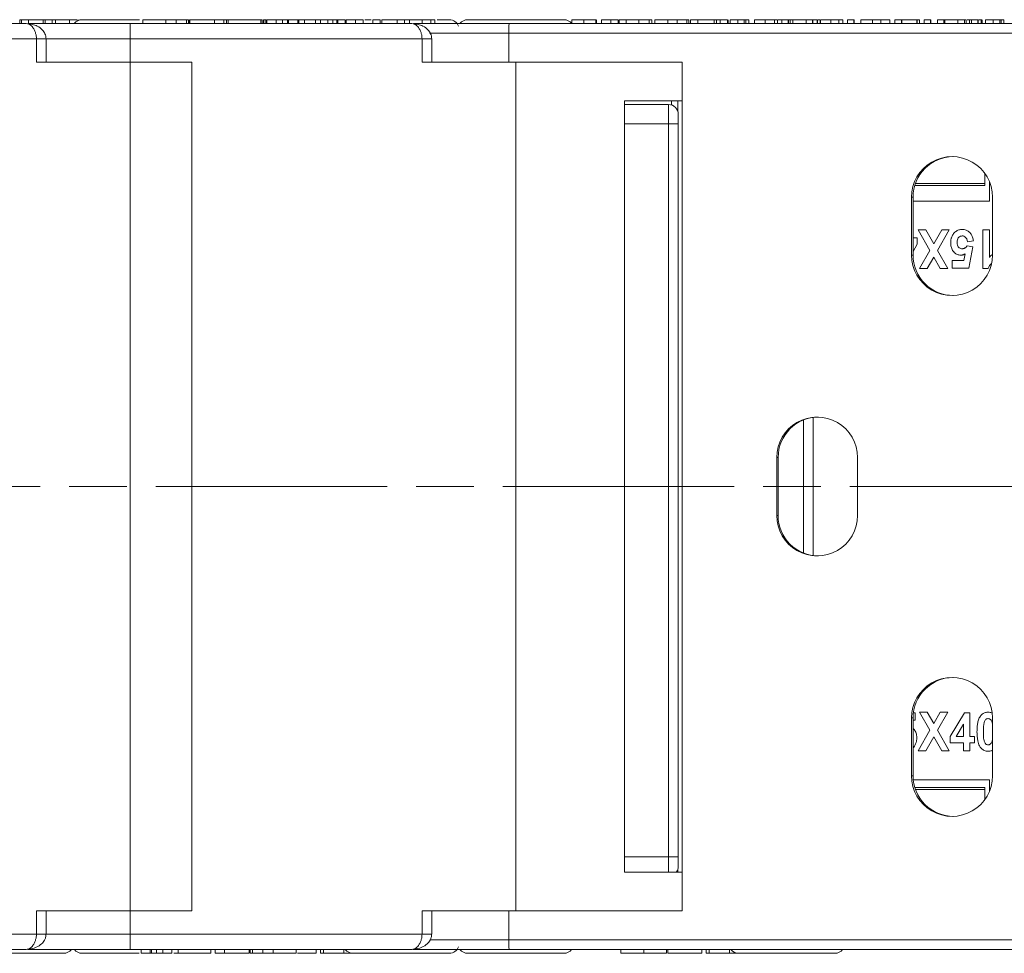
# Model space of a CAD drawing. Header units: millimetres. Extents: x 3578 to 4080, y -235 to 116.
# Tile 4 of 34: x 3793 to 3844, y -150 to -102. Entities that reach past the tile are written whole.
import ezdxf

# ---------------------------------------------------------------- set-up
doc = ezdxf.new("R2010")
doc.units = ezdxf.units.MM
doc.linetypes.add('ACAD_ISO08W100', pattern=[36, 24, -3, 6, -3])
doc.linetypes.add('CENTER', pattern=[0.6, 0.375, -0.075, 0.075, -0.075])
doc.layers.add('中心线', color=1, linetype='CENTER', lineweight=25)

msp = doc.modelspace()

# ---------------------------------------------------------------- linework, layer by layer
at = {"color": 7, "linetype": 'Continuous', "lineweight": 15}
for p, q in [((3792.657, -102.246), (3792.657, -102.046)), ((3792.741, -102.046), (3792.657, -102.046)), ((3792.741, -102.246), (3792.741, -102.046)), ((3793.116, -102.046), (3792.741, -102.046)), ((3793.116, -102.046), (3793.116, -102.246)), ((3793.876, -102.046), (3793.116, -102.046)), ((3793.876, -102.246), (3793.876, -102.046)), ((3793.966, -102.046), (3793.876, -102.046)), ((3793.966, -102.246), (3793.966, -102.046)), ((3794.341, -102.046), (3793.966, -102.046)), ((3794.341, -102.046), (3794.341, -102.246)), ((3794.502, -102.046), (3794.341, -102.046)), ((3794.502, -102.246), (3794.502, -102.046)), ((3795.234, -102.246), (3795.234, -102.046)), ((3795.634, -102.112), (3795.634, -102.046)), ((3795.708, -102.082), (3795.708, -102.046)), ((3799.042, -102.246), (3799.042, -102.046)), ((3800.232, -102.246), (3800.232, -102.046)), ((3800.759, -102.246), (3800.759, -102.046)), ((3801.303, -102.246), (3801.303, -102.046)), ((3801.414, -102.246), (3801.414, -102.046)), ((3801.46, -102.246), (3801.46, -102.046)), ((3801.476, -102.046), (3801.46, -102.046)), ((3801.476, -102.246), (3801.476, -102.046)), ((3802.758, -102.046), (3801.476, -102.046)), ((3803.239, -102.046), (3802.758, -102.046)), ((3802.758, -102.246), (3802.758, -102.046)), ((3803.239, -102.246), (3803.239, -102.046)), ((3803.382, -102.046), (3803.239, -102.046)), ((3803.382, -102.046), (3803.461, -102.046)), ((3803.382, -102.246), (3803.382, -102.046)), ((3803.461, -102.246), (3803.461, -102.046)), ((3805.16, -102.046), (3803.461, -102.046)), ((3805.16, -102.246), (3805.16, -102.046)), ((3805.16, -102.046), (3805.227, -102.046)), ((3805.227, -102.246), (3805.227, -102.046)), ((3805.297, -102.246), (3805.297, -102.046)), ((3805.38, -102.246), (3805.38, -102.046)), ((3805.457, -102.246), (3805.457, -102.046)), ((3805.478, -102.046), (3805.457, -102.046)), ((3805.478, -102.246), (3805.478, -102.046)), ((3805.959, -102.046), (3805.478, -102.046)), ((3805.959, -102.246), (3805.959, -102.046)), ((3806.431, -102.046), (3806.053, -102.046)), ((3806.278, -102.246), (3806.278, -102.046)), ((3806.535, -102.246), (3806.535, -102.046)), ((3806.6, -102.246), (3806.6, -102.046)), ((3806.6, -102.046), (3807.081, -102.046)), ((3807.122, -102.046), (3807.081, -102.046)), ((3807.081, -102.246), (3807.081, -102.046)), ((3807.122, -102.046), (3807.431, -102.046)), ((3807.122, -102.046), (3807.122, -102.246)), ((3807.431, -102.246), (3807.431, -102.046)), ((3808.249, -102.046), (3807.821, -102.046)), ((3807.994, -102.246), (3807.994, -102.046)), ((3808.249, -102.246), (3808.249, -102.046)), ((3808.634, -102.046), (3808.249, -102.046)), ((3808.634, -102.246), (3808.634, -102.046)), ((3808.906, -102.046), (3808.839, -102.046)), ((3808.889, -102.246), (3808.889, -102.046)), ((3809.095, -102.246), (3809.095, -102.046)), ((3809.147, -102.246), (3809.147, -102.046)), ((3809.531, -102.046), (3809.147, -102.046)), ((3809.531, -102.246), (3809.531, -102.046)), ((3809.588, -102.246), (3809.588, -102.046)), ((3809.982, -102.046), (3809.936, -102.046)), ((3810.075, -102.246), (3810.075, -102.046)), ((3810.075, -102.046), (3810.46, -102.046)), ((3810.46, -102.246), (3810.46, -102.046)), ((3811.356, -102.046), (3810.971, -102.046)), ((3810.971, -102.246), (3810.971, -102.046)), ((3811.356, -102.046), (3811.356, -102.246)), ((3811.432, -102.246), (3811.432, -102.046)), ((3812.226, -102.046), (3811.432, -102.046)), ((3812.226, -102.246), (3812.226, -102.046)), ((3812.611, -102.046), (3812.226, -102.046)), ((3812.611, -102.046), (3812.611, -102.246)), ((3812.867, -102.046), (3812.611, -102.046)), ((3812.867, -102.246), (3812.867, -102.046)), ((3813.52, -102.246), (3813.52, -102.046)), ((3813.976, -102.246), (3813.976, -102.046)), ((3814.174, -102.246), (3814.174, -102.046)), ((3821.287, -102.246), (3821.287, -102.046)), ((3821.905, -102.246), (3821.905, -102.046)), ((3822.525, -102.246), (3822.525, -102.046)), ((3822.548, -102.046), (3822.525, -102.046)), ((3822.569, -102.246), (3822.569, -102.046)), ((3822.824, -102.246), (3822.824, -102.046)), ((3823.311, -102.246), (3823.311, -102.046)), ((3823.311, -102.046), (3823.696, -102.046)), ((3823.696, -102.246), (3823.696, -102.046)), ((3823.738, -102.246), (3823.738, -102.046)), ((3824.105, -102.246), (3824.105, -102.046)), ((3824.573, -102.046), (3824.51, -102.046)), ((3824.76, -102.046), (3824.76, -102.246)), ((3825.297, -102.246), (3825.297, -102.046)), ((3825.439, -102.246), (3825.439, -102.046)), ((3825.591, -102.046), (3825.591, -102.246)), ((3825.591, -102.046), (3826.268, -102.046)), ((3826.268, -102.246), (3826.268, -102.046)), ((3827.197, -102.046), (3826.615, -102.046)), ((3826.753, -102.246), (3826.753, -102.046)), ((3827.357, -102.046), (3827.197, -102.046)), ((3827.258, -102.246), (3827.258, -102.046)), ((3827.357, -102.246), (3827.357, -102.046)), ((3827.821, -102.046), (3827.436, -102.046)), ((3827.436, -102.246), (3827.436, -102.046)), ((3827.821, -102.046), (3827.821, -102.246)), ((3828.667, -102.046), (3827.821, -102.046)), ((3828.667, -102.246), (3828.667, -102.046)), ((3828.795, -102.046), (3828.667, -102.046)), ((3828.795, -102.246), (3828.795, -102.046)), ((3828.973, -102.046), (3828.795, -102.046)), ((3828.973, -102.246), (3828.973, -102.046)), ((3829.358, -102.046), (3828.973, -102.046)), ((3829.358, -102.046), (3829.358, -102.246)), ((3829.404, -102.246), (3829.404, -102.046)), ((3829.502, -102.046), (3829.502, -102.246)), ((3829.897, -102.046), (3829.897, -102.246)), ((3830.23, -102.046), (3829.897, -102.046)), ((3830.23, -102.046), (3830.23, -102.246)), ((3830.304, -102.046), (3830.23, -102.046)), ((3830.304, -102.046), (3830.304, -102.246)), ((3830.304, -102.046), (3830.46, -102.046)), ((3830.46, -102.246), (3830.46, -102.046)), ((3830.764, -102.046), (3830.764, -102.246)), ((3831.32, -102.046), (3831.32, -102.246)), ((3831.804, -102.246), (3831.804, -102.046)), ((3831.946, -102.246), (3831.946, -102.046)), ((3831.946, -102.046), (3831.946, -102.246)), ((3832.178, -102.046), (3831.985, -102.046)), ((3832.178, -102.046), (3832.178, -102.246)), ((3832.511, -102.046), (3832.178, -102.046)), ((3832.511, -102.046), (3832.511, -102.246)), ((3832.525, -102.046), (3832.511, -102.046)), ((3832.525, -102.246), (3832.525, -102.046)), ((3832.611, -102.046), (3832.525, -102.046)), ((3832.611, -102.046), (3832.611, -102.246)), ((3832.757, -102.046), (3832.611, -102.046)), ((3832.757, -102.046), (3832.757, -102.246)), ((3833.433, -102.046), (3832.757, -102.046)), ((3833.433, -102.046), (3833.433, -102.246)), ((3833.766, -102.046), (3833.433, -102.046)), ((3833.766, -102.046), (3833.766, -102.246)), ((3833.781, -102.046), (3833.766, -102.046)), ((3833.781, -102.246), (3833.781, -102.046)), ((3834.012, -102.046), (3833.781, -102.046)), ((3834.012, -102.046), (3834.012, -102.246)), ((3834.024, -102.046), (3834.012, -102.046)), ((3834.024, -102.046), (3834.024, -102.246)), ((3834.174, -102.246), (3834.174, -102.046)), ((3834.185, -102.046), (3834.185, -102.246)), ((3834.726, -102.046), (3834.726, -102.246)), ((3835.136, -102.046), (3835.136, -102.246)), ((3835.34, -102.046), (3835.34, -102.246)), ((3835.342, -102.246), (3835.342, -102.046)), ((3835.586, -102.046), (3835.586, -102.246)), ((3835.919, -102.046), (3835.586, -102.046)), ((3835.919, -102.046), (3835.919, -102.246)), ((3835.933, -102.046), (3835.919, -102.046)), ((3835.933, -102.246), (3835.933, -102.046)), ((3836.277, -102.046), (3836.277, -102.246)), ((3836.277, -102.046), (3836.881, -102.046)), ((3836.881, -102.246), (3836.881, -102.046)), ((3837.314, -102.046), (3837.314, -102.246)), ((3837.785, -102.246), (3837.785, -102.046)), ((3837.785, -102.046), (3837.785, -102.246)), ((3838.045, -102.046), (3838.045, -102.246)), ((3838.379, -102.046), (3838.045, -102.046)), ((3838.379, -102.046), (3838.379, -102.246)), ((3838.41, -102.046), (3838.379, -102.046)), ((3838.41, -102.246), (3838.41, -102.046)), ((3839.178, -102.046), (3838.41, -102.046)), ((3839.178, -102.046), (3839.178, -102.246)), ((3839.191, -102.046), (3839.178, -102.046)), ((3839.191, -102.046), (3839.191, -102.246)), ((3839.311, -102.046), (3839.191, -102.046)), ((3839.311, -102.046), (3839.311, -102.246)), ((3839.324, -102.046), (3839.311, -102.046)), ((3839.324, -102.046), (3839.324, -102.246)), ((3839.557, -102.046), (3839.557, -102.246)), ((3839.89, -102.046), (3839.557, -102.046)), ((3839.89, -102.046), (3839.89, -102.246)), ((3839.905, -102.046), (3839.89, -102.046)), ((3839.905, -102.246), (3839.905, -102.046)), ((3840.249, -102.046), (3840.249, -102.246)), ((3840.582, -102.046), (3840.249, -102.046)), ((3840.582, -102.046), (3840.582, -102.246)), ((3840.631, -102.046), (3840.582, -102.046)), ((3840.631, -102.246), (3840.631, -102.046)), ((3841.298, -102.046), (3840.631, -102.046)), ((3841.298, -102.046), (3841.298, -102.246)), ((3841.658, -102.046), (3841.298, -102.046)), ((3841.658, -102.046), (3841.658, -102.246)), ((3841.732, -102.046), (3841.658, -102.046)), ((3841.732, -102.046), (3841.732, -102.246)), ((3841.905, -102.046), (3841.799, -102.046)), ((3841.905, -102.246), (3841.905, -102.046)), ((3842.017, -102.046), (3841.905, -102.046)), ((3842.017, -102.046), (3842.017, -102.246)), ((3842.35, -102.046), (3842.017, -102.046)), ((3842.35, -102.046), (3842.35, -102.246)), ((3842.364, -102.046), (3842.35, -102.046)), ((3842.364, -102.246), (3842.364, -102.046)), ((3842.525, -102.246), (3842.525, -102.046)), ((3842.548, -102.046), (3842.525, -102.046)), ((3842.569, -102.246), (3842.569, -102.046)), ((3842.75, -102.046), (3842.75, -102.246)), ((3843.145, -102.046), (3843.145, -102.246)), ((3843.478, -102.046), (3843.145, -102.046)), ((3843.478, -102.046), (3843.478, -102.246)), ((3843.551, -102.046), (3843.478, -102.046)), ((3843.551, -102.046), (3843.551, -102.246)), ((3843.551, -102.046), (3843.696, -102.046)), ((3843.696, -102.246), (3843.696, -102.046)), ((3792.988, -102.246), (3778.382, -102.246)), ((3793.067, -102.269), (3792.988, -102.246)), ((3798.382, -102.246), (3798.382, -103.046)), ((3812.988, -102.246), (3798.382, -102.246)), ((3813.067, -102.269), (3812.988, -102.246)), ((3847.52, -102.246), (3818.041, -102.246)), ((3778.382, -103.046), (3793.52, -103.046)), ((3793.52, -103.046), (3793.52, -104.246)), ((3794.02, -103.046), (3793.52, -103.046)), ((3794.02, -104.246), (3794.02, -103.046)), ((3798.382, -103.046), (3794.02, -103.046)), ((3798.382, -104.246), (3798.382, -103.046)), ((3798.382, -103.046), (3813.52, -103.046)), ((3813.52, -103.046), (3813.52, -104.246)), ((3814.02, -103.046), (3813.52, -103.046)), ((3818.022, -102.746), (3813.904, -102.746)), ((3814.02, -104.246), (3814.02, -103.046)), ((3818.022, -104.246), (3818.022, -102.746)), ((3818.022, -102.746), (3848.002, -102.746)), ((3793.52, -104.246), (3798.382, -104.246)), ((3798.382, -104.246), (3798.382, -148.246)), ((3798.382, -104.246), (3801.583, -104.246)), ((3801.583, -148.246), (3801.583, -104.246)), ((3813.52, -104.246), (3818.202, -104.246)), ((3827.016, -104.246), (3818.202, -104.246)), ((3818.382, -104.246), (3818.382, -148.246)), ((3827.016, -148.246), (3827.016, -104.246)), ((3827.016, -106.246), (3824.027, -106.246)), ((3824.027, -146.246), (3824.027, -106.246)), ((3826.306, -106.446), (3824.027, -106.446)), ((3826.306, -107.446), (3826.306, -106.446)), ((3826.453, -106.246), (3826.453, -106.468)), ((3826.792, -106.827), (3826.792, -106.246)), ((3824.027, -107.446), (3826.306, -107.446)), ((3826.806, -107.446), (3826.306, -107.446)), ((3826.306, -107.446), (3826.306, -145.446)), ((3826.806, -145.446), (3826.806, -107.446)), ((3842.706, -110.015), (3842.706, -110.546)), ((3839.069, -110.646), (3842.706, -110.646)), ((3839.102, -110.546), (3842.706, -110.546)), ((3842.706, -110.646), (3842.706, -110.546)), ((3842.956, -111.446), (3842.956, -110.47)), ((3838.908, -111.246), (3838.908, -114.246)), ((3838.908, -111.246), (3838.982, -111.246)), ((3838.982, -111.246), (3838.982, -114.246)), ((3843.105, -114.246), (3843.105, -111.246)), ((3842.956, -111.446), (3838.982, -111.446)), ((3838.982, -113.357), (3839.204, -113.357)), ((3839.204, -113.357), (3839.204, -113.689)), ((3839.86, -114.013), (3839.249, -112.946)), ((3839.249, -112.946), (3839.64, -112.946)), ((3839.64, -112.946), (3840.056, -113.672)), ((3840.056, -113.672), (3840.472, -112.946)), ((3840.864, -112.946), (3840.252, -114.013)), ((3840.472, -112.946), (3840.864, -112.946)), ((3842.608, -114.946), (3842.608, -112.946)), ((3842.608, -112.946), (3842.941, -112.946)), ((3842.941, -112.946), (3842.941, -114.37)), ((3839.204, -113.689), (3838.982, -114.06)), ((3841.795, -113.767), (3842.088, -113.814)), ((3842.114, -113.518), (3841.806, -113.562)), ((3842.088, -113.814), (3841.883, -114.921)), ((3838.982, -114.246), (3838.908, -114.246)), ((3839.326, -114.946), (3839.86, -114.013)), ((3840.056, -114.355), (3839.717, -114.946)), ((3840.395, -114.946), (3840.056, -114.355)), ((3840.252, -114.013), (3840.787, -114.946)), ((3841.617, -114.536), (3841.686, -114.183)), ((3841.011, -114.921), (3841.011, -114.536)), ((3841.011, -114.536), (3841.617, -114.536)), ((3839.717, -114.946), (3839.326, -114.946)), ((3840.787, -114.946), (3840.395, -114.946)), ((3841.883, -114.921), (3841.011, -114.921)), ((3842.608, -114.946), (3842.88, -114.946)), ((3833.306, -122.796), (3833.306, -129.696)), ((3833.806, -129.828), (3833.806, -122.665)), ((3831.913, -124.746), (3831.913, -127.746)), ((3831.913, -124.746), (3831.987, -124.746)), ((3831.987, -124.746), (3831.987, -127.746)), ((3836.11, -127.746), (3836.11, -124.746)), ((3831.987, -127.746), (3831.913, -127.746)), ((3838.908, -138.246), (3838.908, -141.246)), ((3838.908, -138.246), (3838.982, -138.246)), ((3838.982, -138.246), (3838.982, -141.246)), ((3839.101, -138.357), (3838.982, -138.357)), ((3839, -137.972), (3839.101, -137.972)), ((3839.101, -137.972), (3839.101, -138.357)), ((3839.86, -138.879), (3839.326, -137.946)), ((3839.326, -137.946), (3839.717, -137.946)), ((3839.717, -137.946), (3840.056, -138.538)), ((3840.056, -138.538), (3840.395, -137.946)), ((3840.787, -137.946), (3840.252, -138.879)), ((3840.395, -137.946), (3840.787, -137.946)), ((3840.909, -139.204), (3841.645, -137.972)), ((3841.645, -137.972), (3841.935, -137.972)), ((3841.935, -137.972), (3841.935, -139.203)), ((3843.105, -141.246), (3843.105, -138.246)), ((3839.249, -139.946), (3839.86, -138.879)), ((3840.252, -138.879), (3840.864, -139.946)), ((3841.601, -138.563), (3841.219, -139.203)), ((3841.601, -139.203), (3841.601, -138.563)), ((3840.056, -139.221), (3839.64, -139.946)), ((3840.472, -139.946), (3840.056, -139.221)), ((3840.909, -139.536), (3840.909, -139.204)), ((3841.219, -139.203), (3841.601, -139.203)), ((3841.935, -139.203), (3842.165, -139.203)), ((3842.165, -139.203), (3842.165, -139.536)), ((3841.601, -139.536), (3840.909, -139.536)), ((3841.601, -139.946), (3841.601, -139.536)), ((3842.165, -139.536), (3841.935, -139.536)), ((3841.935, -139.536), (3841.935, -139.946)), ((3839.64, -139.946), (3839.249, -139.946)), ((3840.864, -139.946), (3840.472, -139.946)), ((3841.935, -139.946), (3841.601, -139.946)), ((3838.908, -141.246), (3838.982, -141.246)), ((3838.991, -141.446), (3842.956, -141.446)), ((3842.956, -141.446), (3842.956, -142.023)), ((3842.706, -141.846), (3839.069, -141.846)), ((3842.706, -141.946), (3839.102, -141.946)), ((3842.706, -141.946), (3842.706, -141.846)), ((3842.706, -141.946), (3842.706, -142.478)), ((3826.306, -145.446), (3824.027, -145.446)), ((3826.306, -145.446), (3826.806, -145.446)), ((3826.306, -146.246), (3826.306, -145.446)), ((3824.027, -146.246), (3827.016, -146.246)), ((3826.792, -146.246), (3826.792, -146.066)), ((3798.382, -148.246), (3793.52, -148.246)), ((3793.52, -148.246), (3793.52, -149.446)), ((3794.02, -149.446), (3794.02, -148.246)), ((3798.382, -149.446), (3798.382, -148.246)), ((3801.583, -148.246), (3798.382, -148.246)), ((3818.202, -148.246), (3813.52, -148.246)), ((3813.52, -148.246), (3813.52, -149.446)), ((3814.02, -149.446), (3814.02, -148.246)), ((3818.022, -149.746), (3818.022, -148.246)), ((3818.202, -148.246), (3827.016, -148.246)), ((3793.52, -149.446), (3778.382, -149.446)), ((3793.52, -149.446), (3794.02, -149.446)), ((3793.982, -149.446), (3798.382, -149.446)), ((3813.52, -149.446), (3798.382, -149.446)), ((3798.382, -149.446), (3798.382, -150.246)), ((3813.52, -149.446), (3814.02, -149.446)), ((3813.926, -149.746), (3818.022, -149.746)), ((3848.002, -149.746), (3818.022, -149.746)), ((3778.382, -150.246), (3792.988, -150.246)), ((3798.382, -150.246), (3812.988, -150.246)), ((3798.946, -150.246), (3798.946, -150.446)), ((3799.427, -150.446), (3798.946, -150.446)), ((3799.427, -150.246), (3799.427, -150.446)), ((3799.492, -150.246), (3799.492, -150.446)), ((3799.75, -150.246), (3799.75, -150.446)), ((3800.068, -150.246), (3800.068, -150.446)), ((3800.068, -150.446), (3800.549, -150.446)), ((3800.549, -150.246), (3800.549, -150.446)), ((3800.867, -150.246), (3800.867, -150.446)), ((3800.867, -150.446), (3802.566, -150.446)), ((3802.566, -150.246), (3802.566, -150.446)), ((3802.788, -150.246), (3802.788, -150.446)), ((3802.788, -150.446), (3803.269, -150.446)), ((3803.269, -150.246), (3803.269, -150.446)), ((3803.269, -150.446), (3804.551, -150.446)), ((3804.551, -150.246), (3804.551, -150.446)), ((3804.613, -150.246), (3804.613, -150.446)), ((3804.725, -150.246), (3804.725, -150.446)), ((3805.016, -150.446), (3805.171, -150.446)), ((3805.268, -150.246), (3805.268, -150.446)), ((3805.795, -150.246), (3805.795, -150.446)), ((3806.985, -150.246), (3806.985, -150.446)), ((3807.064, -150.446), (3808.03, -150.446)), ((3808.03, -150.246), (3808.03, -150.446)), ((3808.253, -150.246), (3808.253, -150.446)), ((3808.253, -150.446), (3808.413, -150.446)), ((3808.413, -150.246), (3808.413, -150.446)), ((3808.413, -150.446), (3809.471, -150.446)), ((3809.471, -150.446), (3809.471, -150.246)), ((3809.471, -150.446), (3809.951, -150.446)), ((3818.041, -150.246), (3847.52, -150.246)), ((3823.834, -150.246), (3823.834, -150.446)), ((3825.016, -150.446), (3825.016, -150.246)), ((3826.206, -150.246), (3826.206, -150.446)), ((3826.268, -150.446), (3826.268, -150.246)), ((3826.268, -150.446), (3828.03, -150.446)), ((3828.03, -150.246), (3828.03, -150.446)), ((3828.253, -150.246), (3828.253, -150.446)), ((3828.253, -150.446), (3828.413, -150.446)), ((3828.413, -150.246), (3828.413, -150.446)), ((3828.413, -150.446), (3829.471, -150.446)), ((3829.471, -150.446), (3829.471, -150.246)), ((3829.471, -150.446), (3829.951, -150.446))]:
    msp.add_line(p, q, dxfattribs=at)
at = {"color": 7, "linetype": 'Continuous', "lineweight": 15, "flags": 128}
msp.add_lwpolyline([(3809.588, -102.188), (3809.583, -102.193), (3809.54, -102.242)], dxfattribs=at)
at = {"color": 7, "linetype": 'Continuous', "lineweight": 15}
for centre, radius, start, end in [((3795.882, -102.546), 0.5, 90, 142.4694), ((3814.936, -102.546), 0.5, 18.9207, 90), ((3815.882, -102.546), 0.5, 90, 142.4694), ((3820.882, -102.546), 0.5, 37.7178, 90), ((3821.42, -102.622), 3.401, 173.666, 182.1037), ((3826.306, -106.946), 0.5, 360, 90), ((3841.006, -111.245), 2.099, 359.9716, 180.0284), ((3841.081, -111.246), 2.099, 90.021, 180.0181), ((3841.006, -114.247), 2.099, 179.9716, 0.0284), ((3841.081, -114.247), 2.099, 179.979, 269.9819), ((3834.011, -124.745), 2.099, 359.9716, 180.0284), ((3834.086, -124.746), 2.099, 90.021, 180.0181), ((3834.011, -127.747), 2.099, 179.9716, 0.0284), ((3834.086, -127.747), 2.099, 179.979, 269.9819), ((3841.006, -138.245), 2.099, 359.9716, 180.0284), ((3841.081, -138.246), 2.099, 90.021, 180.0181), ((3841.006, -141.247), 2.099, 179.9716, 0.0284), ((3841.081, -141.247), 2.099, 179.979, 269.9819), ((3826.306, -145.946), 0.5, 323.1301, 360), ((3814.936, -149.946), 0.5, 270, 341.0793), ((3821.42, -149.871), 3.401, 177.8963, 186.334), ((3794.936, -149.946), 0.5, 270, 322.4694), ((3795.882, -149.946), 0.5, 217.7178, 270), ((3809.936, -149.946), 0.5, 217.7178, 270), ((3815.882, -149.946), 0.5, 217.7178, 270), ((3820.882, -149.946), 0.5, 270, 322.4694), ((3829.936, -149.946), 0.5, 216.8699, 270), ((3834.936, -149.946), 0.5, 270, 322.4694)]:
    msp.add_arc(centre, radius, start, end, dxfattribs=at)
for points, knots in [([(3795.234, -102.046), (3795.167, -102.046), (3795.037, -102.046), (3794.848, -102.046), (3794.685, -102.046), (3794.487, -102.046), (3794.422, -102.046), (3794.374, -102.046)], [0, 0, 0, 0, 0.147573, 0.284708, 0.42143, 0.569087, 1, 1, 1, 1]), ([(3795.634, -102.046), (3795.618, -102.046), (3795.585, -102.046), (3795.517, -102.046), (3795.438, -102.046), (3795.362, -102.046), (3795.293, -102.046), (3795.254, -102.046), (3795.234, -102.046)], [0, 0, 0, 0, 0.193766, 0.39358, 0.576637, 0.765409, 0.88229, 1, 1, 1, 1]), ([(3798.871, -102.046), (3798.709, -102.046), (3798.242, -102.046), (3797.581, -102.046), (3797, -102.046), (3796.602, -102.046), (3796.279, -102.046), (3795.968, -102.046), (3795.916, -102.046), (3795.882, -102.046)], [0, 0, 0, 0, 0.112833, 0.325259, 0.440899, 0.556417, 0.672056, 0.787574, 1, 1, 1, 1]), ([(3800.232, -102.046), (3800.097, -102.046), (3799.825, -102.046), (3799.469, -102.046), (3799.217, -102.046), (3799.065, -102.046), (3799.051, -102.046), (3799.042, -102.046)], [0, 0, 0, 0, 0.203933, 0.41017, 0.593215, 0.773531, 1, 1, 1, 1]), ([(3800.759, -102.046), (3800.728, -102.046), (3800.666, -102.046), (3800.574, -102.046), (3800.486, -102.046), (3800.402, -102.046), (3800.317, -102.046), (3800.26, -102.046), (3800.232, -102.046)], [0, 0, 0, 0, 0.185429, 0.37219, 0.527708, 0.683877, 0.841678, 1, 1, 1, 1]), ([(3801.303, -102.046), (3801.273, -102.046), (3801.213, -102.046), (3801.054, -102.046), (3800.892, -102.046), (3800.772, -102.046), (3800.759, -102.046)], [0, 0, 0, 0, 0.2509005, 0.5021621, 0.9465313, 1, 1, 1, 1]), ([(3801.414, -102.046), (3801.414, -102.046), (3801.414, -102.046), (3801.406, -102.046), (3801.394, -102.046), (3801.373, -102.046), (3801.345, -102.046), (3801.317, -102.046), (3801.303, -102.046)], [0, 0, 0, 0, 0.15395, 0.308181, 0.478699, 0.649961, 0.824203, 1, 1, 1, 1]), ([(3805.38, -102.046), (3805.372, -102.046), (3805.35, -102.046), (3805.317, -102.046), (3805.297, -102.046)], [0, 0, 0, 0, 0.3725386, 1, 1, 1, 1]), ([(3805.417, -102.046), (3805.41, -102.046), (3805.38, -102.046), (3805.38, -102.046), (3805.38, -102.046)], [0, 0, 0, 0, 0.243135, 1, 1, 1, 1]), ([(3805.959, -102.046), (3805.961, -102.046), (3805.964, -102.046), (3805.986, -102.046), (3806.055, -102.046), (3806.133, -102.046), (3806.21, -102.046), (3806.263, -102.046), (3806.278, -102.046)], [0, 0, 0, 0, 0.272224, 0.546623, 0.659126, 0.771081, 0.934792, 1, 1, 1, 1]), ([(3806.278, -102.046), (3806.298, -102.046), (3806.339, -102.046), (3806.394, -102.046), (3806.44, -102.046), (3806.477, -102.046), (3806.509, -102.046), (3806.526, -102.046), (3806.535, -102.046)], [0, 0, 0, 0, 0.199415, 0.404779, 0.549305, 0.697938, 0.847272, 1, 1, 1, 1]), ([(3806.535, -102.046), (3806.545, -102.046), (3806.565, -102.046), (3806.579, -102.046), (3806.588, -102.046), (3806.594, -102.046), (3806.598, -102.046), (3806.599, -102.046), (3806.6, -102.046)], [0, 0, 0, 0, 0.2052876, 0.4164731, 0.5617174, 0.70725, 0.8535415, 1, 1, 1, 1]), ([(3807.081, -102.046), (3807.083, -102.046), (3807.101, -102.046), (3807.112, -102.046), (3807.122, -102.046)], [0, 0, 0, 0, 0.100262, 1, 1, 1, 1]), ([(3807.431, -102.046), (3807.459, -102.046), (3807.522, -102.046), (3807.719, -102.046), (3807.893, -102.046), (3807.994, -102.046)], [0, 0, 0, 0, 0.258114, 0.568753, 1, 1, 1, 1]), ([(3808.889, -102.046), (3808.855, -102.046), (3808.8, -102.046), (3808.729, -102.046), (3808.681, -102.046), (3808.636, -102.046), (3808.635, -102.046), (3808.634, -102.046)], [0, 0, 0, 0, 0.184762, 0.299719, 0.415222, 0.547977, 1, 1, 1, 1]), ([(3809.095, -102.046), (3809.086, -102.046), (3809.069, -102.046), (3809.036, -102.046), (3808.997, -102.046), (3808.959, -102.046), (3808.922, -102.046), (3808.9, -102.046), (3808.889, -102.046)], [0, 0, 0, 0, 0.183139, 0.371304, 0.547074, 0.729826, 0.863864, 1, 1, 1, 1]), ([(3809.147, -102.046), (3809.146, -102.046), (3809.144, -102.046), (3809.139, -102.046), (3809.134, -102.046), (3809.125, -102.046), (3809.114, -102.046), (3809.101, -102.046), (3809.095, -102.046)], [0, 0, 0, 0, 0.19154, 0.383375, 0.534789, 0.686736, 0.842076, 1, 1, 1, 1]), ([(3809.588, -102.046), (3809.649, -102.046), (3809.77, -102.046), (3809.935, -102.046), (3810.028, -102.046), (3810.075, -102.046)], [0, 0, 0, 0, 0.340777, 0.666506, 1, 1, 1, 1]), ([(3810.879, -102.046), (3810.805, -102.046), (3810.681, -102.046), (3810.589, -102.046), (3810.552, -102.046)], [0, 0, 0, 0, 0.595524, 1, 1, 1, 1]), ([(3813.52, -102.046), (3813.452, -102.046), (3813.322, -102.046), (3813.149, -102.046), (3813.013, -102.046), (3812.878, -102.046), (3812.871, -102.046), (3812.866, -102.046)], [0, 0, 0, 0, 0.147573, 0.284708, 0.42143, 0.569087, 1, 1, 1, 1]), ([(3813.976, -102.046), (3813.954, -102.046), (3813.909, -102.046), (3813.826, -102.046), (3813.736, -102.046), (3813.653, -102.046), (3813.581, -102.046), (3813.54, -102.046), (3813.52, -102.046)], [0, 0, 0, 0, 0.193766, 0.39358, 0.576637, 0.765409, 0.88229, 1, 1, 1, 1]), ([(3814.174, -102.046), (3814.173, -102.046), (3814.171, -102.046), (3814.15, -102.046), (3814.12, -102.046), (3814.088, -102.046), (3814.043, -102.046), (3813.998, -102.046), (3813.976, -102.046)], [0, 0, 0, 0, 0.236152, 0.473855, 0.601652, 0.730266, 0.863502, 1, 1, 1, 1]), ([(3814.936, -102.046), (3814.901, -102.046), (3814.847, -102.046), (3814.572, -102.046), (3814.385, -102.046), (3814.31, -102.046)], [0, 0, 0, 0, 0.5237507, 0.808868, 1, 1, 1, 1]), ([(3820.882, -102.046), (3820.849, -102.046), (3820.797, -102.046), (3820.485, -102.046), (3820.162, -102.046), (3819.765, -102.046), (3819.182, -102.046), (3818.382, -102.046), (3817.582, -102.046), (3817, -102.046), (3816.602, -102.046), (3816.279, -102.046), (3815.968, -102.046), (3815.916, -102.046), (3815.882, -102.046)], [0, 0, 0, 0, 0.119721, 0.184895, 0.25, 0.315174, 0.380279, 0.5, 0.619721, 0.684895, 0.75, 0.815174, 0.880279, 1, 1, 1, 1]), ([(3821.905, -102.046), (3821.804, -102.046), (3821.646, -102.046), (3821.465, -102.046), (3821.352, -102.046), (3821.295, -102.046), (3821.29, -102.046), (3821.287, -102.046)], [0, 0, 0, 0, 0.288996, 0.450693, 0.612382, 0.824011, 1, 1, 1, 1]), ([(3822.525, -102.046), (3822.497, -102.046), (3822.442, -102.046), (3822.288, -102.046), (3822.103, -102.046), (3821.973, -102.046), (3821.905, -102.046)], [0, 0, 0, 0, 0.254384, 0.503489, 0.74052, 1, 1, 1, 1]), ([(3822.824, -102.046), (3822.886, -102.046), (3823.006, -102.046), (3823.171, -102.046), (3823.264, -102.046), (3823.311, -102.046)], [0, 0, 0, 0, 0.340777, 0.666506, 1, 1, 1, 1]), ([(3824.156, -102.046), (3824.106, -102.046), (3823.988, -102.046), (3823.846, -102.046), (3823.752, -102.046), (3823.743, -102.046), (3823.738, -102.046)], [0, 0, 0, 0, 0.1784934, 0.4138134, 0.6871296, 1, 1, 1, 1]), ([(3824.76, -102.046), (3824.666, -102.046), (3824.505, -102.046), (3824.31, -102.046), (3824.184, -102.046), (3824.125, -102.046), (3824.11, -102.046), (3824.105, -102.046)], [0, 0, 0, 0, 0.284938, 0.489037, 0.692754, 0.904788, 1, 1, 1, 1]), ([(3825.297, -102.046), (3825.271, -102.046), (3825.218, -102.046), (3825.118, -102.046), (3825.006, -102.046), (3824.906, -102.046), (3824.823, -102.046), (3824.781, -102.046), (3824.76, -102.046)], [0, 0, 0, 0, 0.198178, 0.402258, 0.594941, 0.795362, 0.897384, 1, 1, 1, 1]), ([(3825.439, -102.046), (3825.438, -102.046), (3825.437, -102.046), (3825.429, -102.046), (3825.415, -102.046), (3825.393, -102.046), (3825.357, -102.046), (3825.317, -102.046), (3825.297, -102.046)], [0, 0, 0, 0, 0.142815, 0.286331, 0.415095, 0.544797, 0.769652, 1, 1, 1, 1]), ([(3826.268, -102.046), (3826.302, -102.046), (3826.368, -102.046), (3826.482, -102.046), (3826.587, -102.046), (3826.682, -102.046), (3826.729, -102.046), (3826.753, -102.046)], [0, 0, 0, 0, 0.2061597, 0.4123253, 0.7060368, 0.8529783, 1, 1, 1, 1]), ([(3826.753, -102.046), (3826.82, -102.046), (3826.943, -102.046), (3827.093, -102.046), (3827.196, -102.046), (3827.251, -102.046), (3827.256, -102.046), (3827.258, -102.046)], [0, 0, 0, 0, 0.24221, 0.444968, 0.647176, 0.869019, 1, 1, 1, 1]), ([(3829.885, -102.046), (3829.858, -102.046), (3829.791, -102.046), (3829.662, -102.046), (3829.556, -102.046), (3829.502, -102.046)], [0, 0, 0, 0, 0.244902, 0.618009, 1, 1, 1, 1]), ([(3831.32, -102.046), (3831.253, -102.046), (3831.129, -102.046), (3830.974, -102.046), (3830.862, -102.046), (3830.787, -102.046), (3830.772, -102.046), (3830.764, -102.046)], [0, 0, 0, 0, 0.219903, 0.401483, 0.582484, 0.790929, 1, 1, 1, 1]), ([(3831.804, -102.046), (3831.784, -102.046), (3831.742, -102.046), (3831.669, -102.046), (3831.589, -102.046), (3831.505, -102.046), (3831.414, -102.046), (3831.352, -102.046), (3831.32, -102.046)], [0, 0, 0, 0, 0.177376, 0.35832, 0.511584, 0.66939, 0.832541, 1, 1, 1, 1]), ([(3831.946, -102.046), (3831.944, -102.046), (3831.941, -102.046), (3831.929, -102.046), (3831.913, -102.046), (3831.889, -102.046), (3831.856, -102.046), (3831.821, -102.046), (3831.804, -102.046)], [0, 0, 0, 0, 0.164091, 0.329194, 0.461325, 0.594454, 0.795732, 1, 1, 1, 1]), ([(3834.174, -102.046), (3834.173, -102.046), (3834.17, -102.046), (3834.15, -102.046), (3834.12, -102.046), (3834.096, -102.046), (3834.074, -102.046), (3834.068, -102.046)], [0, 0, 0, 0, 0.3016507, 0.6052828, 0.7685249, 0.9328107, 1, 1, 1, 1]), ([(3834.726, -102.046), (3834.658, -102.046), (3834.528, -102.046), (3834.378, -102.046), (3834.259, -102.046), (3834.192, -102.046), (3834.193, -102.046), (3834.193, -102.046)], [0, 0, 0, 0, 0.172171, 0.3289, 0.468245, 0.701669, 1, 1, 1, 1]), ([(3835.136, -102.046), (3835.115, -102.046), (3835.072, -102.046), (3834.994, -102.046), (3834.91, -102.046), (3834.837, -102.046), (3834.775, -102.046), (3834.742, -102.046), (3834.726, -102.046)], [0, 0, 0, 0, 0.2065585, 0.420423, 0.6036233, 0.7939578, 0.8966075, 1, 1, 1, 1]), ([(3835.34, -102.046), (3835.337, -102.046), (3835.33, -102.046), (3835.306, -102.046), (3835.274, -102.046), (3835.242, -102.046), (3835.199, -102.046), (3835.157, -102.046), (3835.136, -102.046)], [0, 0, 0, 0, 0.238371, 0.477819, 0.605218, 0.733311, 0.865299, 1, 1, 1, 1]), ([(3837.314, -102.046), (3837.278, -102.046), (3837.206, -102.046), (3837.098, -102.046), (3836.989, -102.046), (3836.917, -102.046), (3836.881, -102.046)], [0, 0, 0, 0, 0.2495612, 0.4994931, 0.7497412, 1, 1, 1, 1]), ([(3837.785, -102.046), (3837.776, -102.046), (3837.759, -102.046), (3837.667, -102.046), (3837.541, -102.046), (3837.418, -102.046), (3837.341, -102.046), (3837.314, -102.046)], [0, 0, 0, 0, 0.254708, 0.509114, 0.703741, 0.899049, 1, 1, 1, 1]), ([(3842.525, -102.046), (3842.501, -102.046), (3842.472, -102.046), (3842.41, -102.046), (3842.4, -102.046)], [0, 0, 0, 0, 0.8415146, 1, 1, 1, 1]), ([(3843.145, -102.046), (3843.114, -102.046), (3843.043, -102.046), (3842.909, -102.046), (3842.803, -102.046), (3842.75, -102.046)], [0, 0, 0, 0, 0.271297, 0.631362, 1, 1, 1, 1]), ([(3794.02, -103.046), (3794.017, -102.998), (3794.011, -102.904), (3793.953, -102.74), (3793.822, -102.544), (3793.589, -102.379), (3793.315, -102.284), (3793.148, -102.265), (3793.066, -102.256)], [0, 0, 0, 0, 0.106339, 0.205587, 0.370736, 0.610536, 0.810607, 1, 1, 1, 1]), ([(3793.52, -103.046), (3793.518, -102.99), (3793.512, -102.874), (3793.473, -102.715), (3793.415, -102.572), (3793.318, -102.416), (3793.197, -102.295), (3793.101, -102.276), (3793.067, -102.269)], [0, 0, 0, 0, 0.137753, 0.281646, 0.414794, 0.562708, 0.843201, 1, 1, 1, 1]), ([(3798.382, -102.246), (3797.836, -102.246), (3796.709, -102.246), (3795.054, -102.246), (3793.813, -102.246), (3793.227, -102.246), (3793.1, -102.246)], [0, 0, 0, 0, 0.28847, 0.59422, 0.91268, 1, 1, 1, 1]), ([(3814.02, -103.046), (3814.017, -102.998), (3814.011, -102.904), (3813.953, -102.74), (3813.822, -102.544), (3813.589, -102.379), (3813.315, -102.284), (3813.148, -102.265), (3813.066, -102.256)], [0, 0, 0, 0, 0.106339, 0.205587, 0.370736, 0.610536, 0.810607, 1, 1, 1, 1]), ([(3813.52, -103.046), (3813.518, -102.99), (3813.512, -102.874), (3813.473, -102.715), (3813.415, -102.572), (3813.318, -102.416), (3813.197, -102.295), (3813.101, -102.276), (3813.067, -102.269)], [0, 0, 0, 0, 0.137753, 0.281646, 0.414794, 0.562708, 0.843201, 1, 1, 1, 1]), ([(3818.041, -102.246), (3817.479, -102.246), (3816.321, -102.246), (3814.621, -102.246), (3813.596, -102.246), (3813.08, -102.246)], [0, 0, 0, 0, 0.31897, 0.657045, 1, 1, 1, 1]), ([(3826.806, -107.446), (3826.806, -107.383), (3826.806, -107.286), (3826.806, -107.17), (3826.806, -107.09), (3826.806, -107.026), (3826.806, -106.963), (3826.806, -106.953), (3826.806, -106.946)], [0, 0, 0, 0, 0.239443, 0.369379, 0.5, 0.629936, 0.760557, 1, 1, 1, 1]), ([(3840.935, -113.606), (3840.935, -113.582), (3840.936, -113.535), (3840.945, -113.469), (3840.958, -113.406), (3840.978, -113.338), (3841.01, -113.26), (3841.043, -113.205), (3841.06, -113.178)], [0, 0, 0, 0, 0.1556453, 0.3121387, 0.4446011, 0.5780118, 0.7871402, 1, 1, 1, 1]), ([(3841.06, -113.178), (3841.08, -113.151), (3841.119, -113.096), (3841.191, -113.03), (3841.268, -112.98), (3841.351, -112.946), (3841.441, -112.924), (3841.503, -112.922), (3841.535, -112.921)], [0, 0, 0, 0, 0.177359, 0.358299, 0.511067, 0.668628, 0.832136, 1, 1, 1, 1]), ([(3841.539, -113.254), (3841.505, -113.257), (3841.438, -113.264), (3841.357, -113.322), (3841.296, -113.405), (3841.271, -113.501), (3841.269, -113.569), (3841.268, -113.597)], [0, 0, 0, 0, 0.205646, 0.406578, 0.585158, 0.827543, 1, 1, 1, 1]), ([(3841.535, -112.921), (3841.603, -112.926), (3841.727, -112.936), (3841.886, -113.029), (3842.003, -113.16), (3842.084, -113.328), (3842.104, -113.454), (3842.114, -113.518)], [0, 0, 0, 0, 0.219928, 0.401589, 0.582606, 0.788933, 1, 1, 1, 1]), ([(3841.806, -113.562), (3841.797, -113.511), (3841.782, -113.426), (3841.712, -113.327), (3841.632, -113.265), (3841.569, -113.257), (3841.539, -113.254)], [0, 0, 0, 0, 0.345219, 0.5735764, 0.8030085, 1, 1, 1, 1]), ([(3841.46, -114.254), (3841.396, -114.247), (3841.276, -114.234), (3841.118, -114.121), (3841.001, -113.965), (3840.942, -113.78), (3840.937, -113.659), (3840.935, -113.606)], [0, 0, 0, 0, 0.204737, 0.384598, 0.609674, 0.828007, 1, 1, 1, 1]), ([(3841.268, -113.597), (3841.27, -113.645), (3841.274, -113.722), (3841.318, -113.82), (3841.379, -113.881), (3841.455, -113.916), (3841.507, -113.919), (3841.532, -113.921)], [0, 0, 0, 0, 0.3017, 0.485137, 0.669652, 0.837857, 1, 1, 1, 1]), ([(3841.532, -113.921), (3841.549, -113.92), (3841.583, -113.918), (3841.632, -113.903), (3841.677, -113.88), (3841.72, -113.849), (3841.76, -113.811), (3841.783, -113.782), (3841.795, -113.767)], [0, 0, 0, 0, 0.158455, 0.32158, 0.47986, 0.642461, 0.820023, 1, 1, 1, 1]), ([(3841.686, -114.183), (3841.671, -114.192), (3841.643, -114.208), (3841.597, -114.229), (3841.549, -114.245), (3841.503, -114.252), (3841.473, -114.253), (3841.46, -114.254)], [0, 0, 0, 0, 0.2078037, 0.4167453, 0.6249009, 0.8369622, 1, 1, 1, 1]), ([(3842.941, -114.37), (3842.985, -114.319), (3843.036, -114.262), (3843.098, -114.218), (3843.105, -114.213)], [0, 0, 0, 0, 0.879558, 1, 1, 1, 1]), ([(3843.027, -114.704), (3842.998, -114.733), (3842.93, -114.802), (3842.898, -114.894), (3842.88, -114.946)], [0, 0, 0, 0, 0.426388, 1, 1, 1, 1]), ([(3842.3, -138.956), (3842.301, -138.889), (3842.303, -138.756), (3842.321, -138.587), (3842.347, -138.451), (3842.376, -138.347), (3842.415, -138.244), (3842.455, -138.181), (3842.475, -138.149)], [0, 0, 0, 0, 0.239045, 0.479189, 0.606249, 0.73402, 0.865685, 1, 1, 1, 1]), ([(3842.475, -138.149), (3842.495, -138.124), (3842.535, -138.072), (3842.611, -138.014), (3842.694, -137.973), (3842.767, -137.955), (3842.828, -137.948), (3842.861, -137.947), (3842.877, -137.946)], [0, 0, 0, 0, 0.206559, 0.420423, 0.603623, 0.793958, 0.896607, 1, 1, 1, 1]), ([(3842.672, -138.476), (3842.68, -138.449), (3842.696, -138.396), (3842.739, -138.33), (3842.799, -138.292), (3842.845, -138.281), (3842.871, -138.28), (3842.877, -138.28)], [0, 0, 0, 0, 0.270336, 0.544349, 0.745724, 0.94674, 1, 1, 1, 1]), ([(3842.877, -137.946), (3842.91, -137.947), (3842.97, -137.949), (3843.026, -137.968), (3843.05, -137.976)], [0, 0, 0, 0, 0.566912, 1, 1, 1, 1]), ([(3842.877, -138.28), (3842.9, -138.282), (3842.944, -138.287), (3842.999, -138.319), (3843.055, -138.388), (3843.094, -138.5), (3843.101, -138.596), (3843.105, -138.644)], [0, 0, 0, 0, 0.148198, 0.271303, 0.39461, 0.698515, 1, 1, 1, 1]), ([(3838.982, -138.774), (3839.025, -138.824), (3839.115, -138.928), (3839.17, -139.113), (3839.176, -139.234), (3839.178, -139.287)], [0, 0, 0, 0, 0.353114, 0.719391, 1, 1, 1, 1]), ([(3842.633, -138.96), (3842.633, -138.927), (3842.634, -138.86), (3842.637, -138.77), (3842.641, -138.689), (3842.647, -138.617), (3842.656, -138.546), (3842.667, -138.499), (3842.672, -138.476)], [0, 0, 0, 0, 0.205509, 0.411072, 0.557685, 0.70441, 0.851894, 1, 1, 1, 1]), ([(3839.178, -139.287), (3839.178, -139.312), (3839.176, -139.361), (3839.167, -139.43), (3839.153, -139.494), (3839.132, -139.561), (3839.101, -139.636), (3839.069, -139.689), (3839.052, -139.715)], [0, 0, 0, 0, 0.164091, 0.329194, 0.461325, 0.594454, 0.795732, 1, 1, 1, 1]), ([(3842.877, -139.972), (3842.809, -139.965), (3842.678, -139.952), (3842.524, -139.84), (3842.398, -139.672), (3842.311, -139.37), (3842.304, -139.117), (3842.3, -138.956)], [0, 0, 0, 0, 0.154712, 0.295547, 0.420761, 0.630514, 1, 1, 1, 1]), ([(3842.877, -139.639), (3842.853, -139.636), (3842.809, -139.632), (3842.753, -139.599), (3842.697, -139.528), (3842.652, -139.387), (3842.635, -139.187), (3842.634, -139.036), (3842.633, -138.96)], [0, 0, 0, 0, 0.0909069, 0.1650225, 0.2393424, 0.4283271, 0.7120429, 1, 1, 1, 1]), ([(3843.105, -139.308), (3843.102, -139.33), (3843.097, -139.375), (3843.087, -139.419), (3843.082, -139.442)], [0, 0, 0, 0, 0.473594, 1, 1, 1, 1]), ([(3839.052, -139.715), (3839.034, -139.743), (3839.013, -139.774), (3838.985, -139.8), (3838.982, -139.803)], [0, 0, 0, 0, 0.886684, 1, 1, 1, 1]), ([(3843.082, -139.442), (3843.074, -139.469), (3843.058, -139.523), (3843.015, -139.588), (3842.955, -139.626), (3842.908, -139.637), (3842.882, -139.638), (3842.877, -139.639)], [0, 0, 0, 0, 0.270336, 0.544349, 0.745724, 0.94674, 1, 1, 1, 1]), ([(3843.105, -139.92), (3843.09, -139.927), (3843.049, -139.949), (3842.987, -139.963), (3842.925, -139.971), (3842.893, -139.972), (3842.877, -139.972)], [0, 0, 0, 0, 0.2134679, 0.5911496, 0.7948377, 1, 1, 1, 1]), ([(3826.806, -145.946), (3826.806, -145.94), (3826.806, -145.929), (3826.806, -145.867), (3826.806, -145.803), (3826.806, -145.723), (3826.806, -145.606), (3826.806, -145.509), (3826.806, -145.446)], [0, 0, 0, 0, 0.239443, 0.369379, 0.5, 0.629936, 0.760557, 1, 1, 1, 1]), ([(3792.988, -150.246), (3793.049, -150.236), (3793.171, -150.216), (3793.318, -150.077), (3793.415, -149.921), (3793.473, -149.778), (3793.512, -149.619), (3793.518, -149.503), (3793.52, -149.446)], [0, 0, 0, 0, 0.2479947, 0.4981508, 0.6300332, 0.7488149, 0.8771295, 1, 1, 1, 1]), ([(3793.066, -150.237), (3793.218, -150.215), (3793.474, -150.179), (3793.775, -149.991), (3793.928, -149.8), (3794.006, -149.619), (3794.015, -149.506), (3794.02, -149.446)], [0, 0, 0, 0, 0.3433275, 0.579163, 0.7536703, 0.8688042, 1, 1, 1, 1]), ([(3812.988, -150.246), (3813.049, -150.236), (3813.171, -150.216), (3813.318, -150.077), (3813.415, -149.921), (3813.473, -149.778), (3813.512, -149.619), (3813.518, -149.503), (3813.52, -149.446)], [0, 0, 0, 0, 0.2479947, 0.4981508, 0.6300332, 0.7488149, 0.8771295, 1, 1, 1, 1]), ([(3813.066, -150.237), (3813.218, -150.215), (3813.474, -150.179), (3813.775, -149.991), (3813.928, -149.8), (3814.006, -149.619), (3814.015, -149.506), (3814.02, -149.446)], [0, 0, 0, 0, 0.3433275, 0.579163, 0.7536703, 0.8688042, 1, 1, 1, 1]), ([(3789.936, -150.446), (3789.97, -150.446), (3790.022, -150.446), (3790.333, -150.446), (3790.656, -150.446), (3791.054, -150.446), (3791.637, -150.446), (3792.436, -150.446), (3793.236, -150.446), (3793.819, -150.446), (3794.217, -150.446), (3794.54, -150.446), (3794.851, -150.446), (3794.903, -150.446), (3794.936, -150.446)], [0, 0, 0, 0, 0.119721, 0.184895, 0.25, 0.315174, 0.380279, 0.5, 0.619721, 0.684895, 0.75, 0.815174, 0.880279, 1, 1, 1, 1]), ([(3798.382, -150.246), (3797.836, -150.246), (3796.71, -150.246), (3795.054, -150.246), (3793.806, -150.246), (3793.213, -150.246), (3793.08, -150.246)], [0, 0, 0, 0, 0.287159, 0.591519, 0.908533, 1, 1, 1, 1]), ([(3795.882, -150.446), (3795.916, -150.446), (3795.968, -150.446), (3796.279, -150.446), (3796.602, -150.446), (3797, -150.446), (3797.581, -150.446), (3798.236, -150.446), (3798.697, -150.446), (3798.854, -150.446)], [0, 0, 0, 0, 0.213276, 0.329379, 0.445359, 0.561462, 0.677442, 0.890718, 1, 1, 1, 1]), ([(3799.492, -150.446), (3799.482, -150.446), (3799.463, -150.446), (3799.448, -150.446), (3799.439, -150.446), (3799.433, -150.446), (3799.429, -150.446), (3799.428, -150.446), (3799.427, -150.446)], [0, 0, 0, 0, 0.205288, 0.416473, 0.561717, 0.70725, 0.853541, 1, 1, 1, 1]), ([(3799.75, -150.446), (3799.729, -150.446), (3799.688, -150.446), (3799.633, -150.446), (3799.587, -150.446), (3799.55, -150.446), (3799.518, -150.446), (3799.501, -150.446), (3799.492, -150.446)], [0, 0, 0, 0, 0.199415, 0.404779, 0.549305, 0.697938, 0.847272, 1, 1, 1, 1]), ([(3800.068, -150.446), (3800.067, -150.446), (3800.063, -150.446), (3800.041, -150.446), (3799.972, -150.446), (3799.895, -150.446), (3799.817, -150.446), (3799.765, -150.446), (3799.75, -150.446)], [0, 0, 0, 0, 0.272224, 0.546623, 0.659126, 0.771081, 0.934792, 1, 1, 1, 1]), ([(3800.641, -150.446), (3800.664, -150.446), (3800.836, -150.446), (3800.861, -150.446), (3800.882, -150.446)], [0, 0, 0, 0, 0.131471, 1, 1, 1, 1]), ([(3804.613, -150.446), (3804.613, -150.446), (3804.614, -150.446), (3804.621, -150.446), (3804.633, -150.446), (3804.654, -150.446), (3804.682, -150.446), (3804.71, -150.446), (3804.725, -150.446)], [0, 0, 0, 0, 0.15395, 0.308181, 0.478699, 0.649961, 0.824203, 1, 1, 1, 1]), ([(3804.725, -150.446), (3804.755, -150.446), (3804.815, -150.446), (3804.973, -150.446), (3805.135, -150.446), (3805.255, -150.446), (3805.268, -150.446)], [0, 0, 0, 0, 0.2509, 0.502162, 0.946531, 1, 1, 1, 1]), ([(3805.268, -150.446), (3805.299, -150.446), (3805.362, -150.446), (3805.454, -150.446), (3805.541, -150.446), (3805.625, -150.446), (3805.71, -150.446), (3805.767, -150.446), (3805.795, -150.446)], [0, 0, 0, 0, 0.185429, 0.37219, 0.527708, 0.683877, 0.841678, 1, 1, 1, 1]), ([(3805.795, -150.446), (3805.93, -150.446), (3806.202, -150.446), (3806.558, -150.446), (3806.81, -150.446), (3806.962, -150.446), (3806.977, -150.446), (3806.985, -150.446)], [0, 0, 0, 0, 0.203933, 0.41017, 0.593215, 0.773531, 1, 1, 1, 1]), ([(3809.936, -150.446), (3809.97, -150.446), (3810.022, -150.446), (3810.333, -150.446), (3810.656, -150.446), (3811.054, -150.446), (3811.637, -150.446), (3812.436, -150.446), (3813.236, -150.446), (3813.819, -150.446), (3814.217, -150.446), (3814.54, -150.446), (3814.851, -150.446), (3814.903, -150.446), (3814.936, -150.446)], [0, 0, 0, 0, 0.119721, 0.184895, 0.25, 0.315174, 0.380279, 0.5, 0.619721, 0.684895, 0.75, 0.815174, 0.880279, 1, 1, 1, 1]), ([(3813.038, -150.246), (3813.298, -150.246), (3813.817, -150.246), (3814.913, -150.246), (3816.319, -150.246), (3817.478, -150.246), (3818.041, -150.246)], [0, 0, 0, 0, 0.174561, 0.349221, 0.684072, 1, 1, 1, 1]), ([(3815.882, -150.446), (3815.916, -150.446), (3815.968, -150.446), (3816.279, -150.446), (3816.602, -150.446), (3817, -150.446), (3817.583, -150.446), (3818.382, -150.446), (3819.182, -150.446), (3819.765, -150.446), (3820.163, -150.446), (3820.486, -150.446), (3820.797, -150.446), (3820.849, -150.446), (3820.882, -150.446)], [0, 0, 0, 0, 0.119721, 0.184895, 0.25, 0.315174, 0.380279, 0.5, 0.619721, 0.684895, 0.75, 0.815174, 0.880279, 1, 1, 1, 1]), ([(3823.834, -150.446), (3823.84, -150.446), (3823.854, -150.446), (3824.007, -150.446), (3824.282, -150.446), (3824.637, -150.446), (3824.886, -150.446), (3825.016, -150.446)], [0, 0, 0, 0, 0.204609, 0.411109, 0.621842, 0.801311, 1, 1, 1, 1]), ([(3825.016, -150.446), (3825.151, -150.446), (3825.423, -150.446), (3825.778, -150.446), (3826.028, -150.446), (3826.182, -150.446), (3826.197, -150.446), (3826.206, -150.446)], [0, 0, 0, 0, 0.205416, 0.413489, 0.592452, 0.772931, 1, 1, 1, 1]), ([(3829.936, -150.446), (3829.97, -150.446), (3830.022, -150.446), (3830.333, -150.446), (3830.656, -150.446), (3831.054, -150.446), (3831.637, -150.446), (3832.436, -150.446), (3833.236, -150.446), (3833.819, -150.446), (3834.217, -150.446), (3834.54, -150.446), (3834.851, -150.446), (3834.903, -150.446), (3834.936, -150.446)], [0, 0, 0, 0, 0.119721, 0.184895, 0.25, 0.315174, 0.380279, 0.5, 0.619721, 0.684895, 0.75, 0.815174, 0.880279, 1, 1, 1, 1])]:
    msp.add_open_spline(points, degree=3, knots=knots, dxfattribs=at)
at = {"layer": '中心线', "linetype": 'ACAD_ISO08W100', "lineweight": 13, "ltscale": 0.5}
msp.add_line((4009.71, -126.246), (3745.869, -126.246), dxfattribs=at)

doc.saveas('drawing.dxf')
